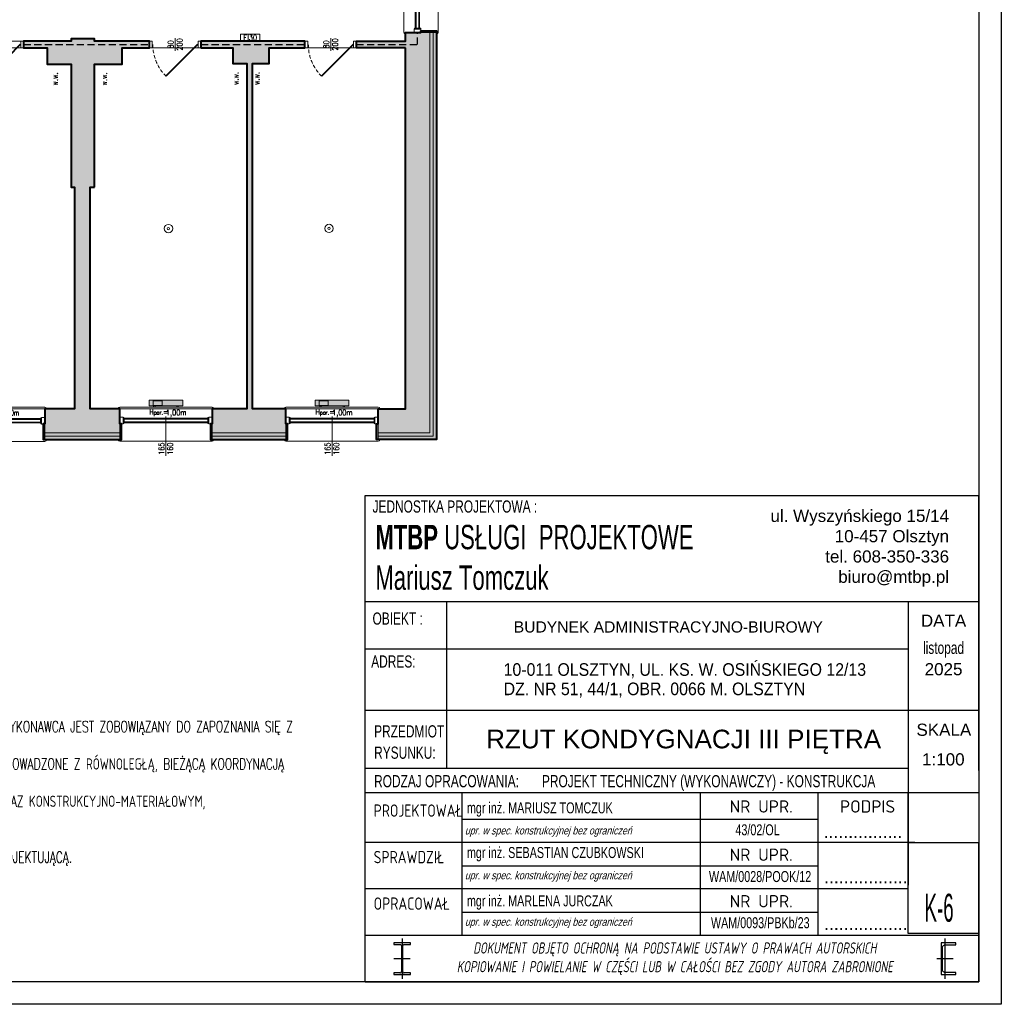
# Model space of a CAD drawing. Header units: millimetres. Extents: x 49320 to 60117, y -4209 to 20568.
# Tile 74 of 252: x 52666 to 54420, y -4209 to -2450. Entities that reach past the tile are written whole.
import ezdxf
from ezdxf.enums import TextEntityAlignment as Align

# ---------------------------------------------------------------- set-up
doc = ezdxf.new("R2010")
doc.units = ezdxf.units.MM
doc.linetypes.add('DASHED', pattern=[19.05, 12.7, -6.35])
doc.linetypes.add('Kreski-Krotkie', pattern=[4.7625, 3.175, -1.5875])
for name, color, linetype, lineweight in [('_AA wymiary', 7, 'Continuous', 13), ('_HD-DREWNO_PRZEKRÓJ', 251, 'Continuous', 40), ('_HD-DREWNO_PRZERYW', 251, 'Kreski-Krotkie', 9), ('_HD-DREWNO_WIDOK', 251, 'Continuous', 18), ('_HD-ELE_PPOŻ', 251, 'Continuous', 30), ('_HD-OCIEPLENIE', 251, 'BATTING', 0), ('_HD-OKNA', 251, 'Continuous', 0), ('_HD-OPISY', 251, 'Continuous', 0), ('_HD-PPOŻ030', 251, 'DASHED', 40), ('_HD-PPOŻ_WIDOK', 251, 'Continuous', 18), ('_HD-SAN_CO', 251, 'Continuous', 30), ('_HD-SZKŁO_WIDOK', 251, 'Continuous', 18), ('_HD-TWORZYWA_SZTUCZNE_WIDOK', 251, 'Continuous', 18), ('_HD-WENTYLACJA', 251, 'Continuous', 0), ('_mt_opisy konstrukcyjne', 7, 'Continuous', 25), ('_UA- tabelka_Nr_pióra__7', 7, 'Continuous', 13), ('M_Ramki do druku', 7, 'Continuous', 25), ('M_Ramki rysunków', 2, 'Continuous', 25)]:
    doc.layers.add(name, color=color, linetype=linetype, lineweight=lineweight)
doc.layers.add('_HD-KRESKOWANIE_PEŁNE', color=7, linetype='Continuous', lineweight=0, true_color=0xbfbfbf)
doc.layers.add('_HD-PRZEKRÓJ_BUDOWLANA', color=7, linetype='Continuous', lineweight=40, true_color=0x616161)
doc.layers.add('_HD-POMOC_1', color=251, linetype='Continuous', lineweight=0, plot=False)
for name, color, linetype in [('M_Ramki znaczniki', 6, 'Continuous'), ('NR RYS', 10, 'Continuous'), ('RAMKA', 3, 'Continuous')]:
    doc.layers.add(name, color=color, linetype=linetype)
doc.styles.add('_HD_Romans', font='romans.shx', dxfattribs={"width": 0.7, "height": 18})
doc.styles.add('ARIAL', font='txt')
doc.styles.add('MCAD_TS', font='GENISO.SHX', dxfattribs={"width": 0.8})
doc.styles.add('tabela1', font='txt', dxfattribs={"width": 0.5})
doc.linetypes.add('BATTING', pattern='A,0.00254,-2.54,[134,ltypeshp.shx,S=2.54,R=0,X=-2.54,Y=0],-5.08,[134,ltypeshp.shx,S=2.54,R=180,X=2.54,Y=0],-2.54', length=10.16254)

# ---------------------------------------------------------------- blocks, each defined once
blk = doc.blocks.new('*U55')
at = {"layer": '_HD-DREWNO_PRZEKRÓJ'}
blk.add_line((86, 0), (29.4, -56.6), dxfattribs=at)
at = {"layer": '_HD-DREWNO_PRZERYW', "ltscale": 2}
blk.add_arc((86, 0), 80, 180, 225, dxfattribs=at)
at = {"layer": '_HD-DREWNO_WIDOK'}
for points in [[(5, 6), (0, 6), (0, -6), (5, -6)], [(92, 6), (87, 6), (87, -6), (92, -6)]]:
    blk.add_lwpolyline(points, close=True, dxfattribs=at)
at = {"layer": '_HD-OPISY'}
blk.add_line((46, 11.2), (46, -11.2), dxfattribs=at)
at = {"layer": '_HD-OPISY', "style": '_HD_Romans', "width": 0.7}
blk.add_attdef('SZEROKOŚĆ', text='', height=10, rotation=90, dxfattribs=at).set_placement((46, 0), align=Align.BOTTOM_CENTER)
blk.add_attdef('WYSOKOŚĆ', text='', height=10, rotation=90, dxfattribs=at).set_placement((49, 0), align=Align.TOP_CENTER)
blk = doc.blocks.new('*U14')
at = {"layer": '_HD-OPISY'}
for p, q in [((72.5, -13), (72.5, 13.2)), ((72.5, -57), (72.5, -13))]:
    blk.add_line(p, q, dxfattribs=at)
at = {"layer": '_HD-SZKŁO_WIDOK'}
for p, q in [((139, 10), (6, 10)), ((139, 8.5), (6, 8.5)), ((139, 3.5), (6, 3.5)), ((139, 2), (6, 2))]:
    blk.add_line(p, q, dxfattribs=at)
at = {"layer": '_HD-TWORZYWA_SZTUCZNE_WIDOK'}
for p, q in [((0, 30), (72.5, 30)), ((72.5, 30), (145, 30)), ((0, 12), (6, 12)), ((0, 0), (6, 0)), ((6, 12), (6, 0)), ((7.5, 8.5), (7.5, 3.5)), ((137.5, 8.5), (137.5, 3.5)), ((145, 12), (139, 12)), ((139, 12), (139, 0)), ((145, 0), (139, 0)), ((0, -31), (72.5, -31)), ((145, -31), (72.5, -31))]:
    blk.add_line(p, q, dxfattribs=at)
for centre, radius, start, end in [((0, 27), 3, 90, 180), ((145, 27), 3, 0, 90), ((6, 10), 2, 0, 90), ((6, 2), 2, 270, 0), ((139, 10), 2, 90, 180), ((139, 2), 2, 180, 270), ((0, -28), 3, 180, 270), ((145, -28), 3, 270, 0)]:
    blk.add_arc(centre, radius, start, end, dxfattribs=at)
at = {"layer": '_HD-OPISY', "insert": (42.5, 20.2), "char_height": 10, "width": 33.48, "attachment_point": 4, "style": '_HD_Romans'}
blk.add_mtext('\\pxql;H{\\H0.75x;par.}=', dxfattribs=at)
at = {"layer": '_HD-OPISY', "style": '_HD_Romans', "width": 0.7}
blk.add_attdef('PARAPET', text='', height=10, dxfattribs=at).set_placement((72.5, 20.2), align=Align.MIDDLE_LEFT)
blk.add_attdef('WYSOKOŚĆ', text='', height=10, rotation=270, dxfattribs=at).set_placement((70, -44.5), align=Align.TOP_CENTER)
blk.add_attdef('SZEROKOŚĆ', text='', height=10, rotation=270, dxfattribs=at).set_placement((72.5, -44.5), align=Align.BOTTOM_CENTER)
blk = doc.blocks.new('*U13')
at = {"layer": '_HD-OPISY'}
for p, q in [((82.5, -13), (82.5, 13.2)), ((82.5, -57), (82.5, -13))]:
    blk.add_line(p, q, dxfattribs=at)
at = {"layer": '_HD-SZKŁO_WIDOK'}
for p, q in [((159, 10), (6, 10)), ((159, 8.5), (6, 8.5)), ((159, 3.5), (6, 3.5)), ((159, 2), (6, 2))]:
    blk.add_line(p, q, dxfattribs=at)
at = {"layer": '_HD-TWORZYWA_SZTUCZNE_WIDOK'}
for p, q in [((0, 30), (82.5, 30)), ((82.5, 30), (165, 30)), ((0, 12), (6, 12)), ((0, 0), (6, 0)), ((6, 12), (6, 0)), ((7.5, 8.5), (7.5, 3.5)), ((157.5, 8.5), (157.5, 3.5)), ((165, 12), (159, 12)), ((159, 12), (159, 0)), ((165, 0), (159, 0)), ((0, -31), (82.5, -31)), ((165, -31), (82.5, -31))]:
    blk.add_line(p, q, dxfattribs=at)
for centre, radius, start, end in [((0, 27), 3, 90, 180), ((165, 27), 3, 0, 90), ((6, 10), 2, 0, 90), ((6, 2), 2, 270, 0), ((159, 10), 2, 90, 180), ((159, 2), 2, 180, 270), ((0, -28), 3, 180, 270), ((165, -28), 3, 270, 0)]:
    blk.add_arc(centre, radius, start, end, dxfattribs=at)
at = {"layer": '_HD-OPISY', "insert": (52.5, 20.2), "char_height": 10, "width": 33.48, "attachment_point": 4, "style": '_HD_Romans'}
blk.add_mtext('\\pxql;H{\\H0.75x;par.}=', dxfattribs=at)
at = {"layer": '_HD-OPISY', "style": '_HD_Romans', "width": 0.7}
blk.add_attdef('PARAPET', text='', height=10, dxfattribs=at).set_placement((82.5, 20.2), align=Align.MIDDLE_LEFT)
blk.add_attdef('SZEROKOŚĆ', text='', height=10, rotation=90, dxfattribs=at).set_placement((82.5, -44.5), align=Align.BOTTOM_CENTER)
blk.add_attdef('WYSOKOŚĆ', text='', height=10, rotation=90, dxfattribs=at).set_placement((85, -44.5), align=Align.TOP_CENTER)
blk = doc.blocks.new('*U5')
at = {"layer": '_HD-WENTYLACJA'}
blk.add_lwpolyline([(0, 0, 0, 12, 0), (20, 0, 0, 0, 0), (84.5, 0, 0, 0, 0)], format="xyseb", dxfattribs=at)
at = {"layer": '_HD-WENTYLACJA', "style": '_HD_Romans', "width": 0.7}
blk.add_attdef('WENTYLACJA', (35, 5), '', height=20, dxfattribs=at)
blk = doc.blocks.new('Znacznik_narozny_v2')
at = {"layer": 'M_Ramki znaczniki'}
blk.add_lwpolyline([(0, -20), (0, 0), (20, 0)], dxfattribs=at)
blk = doc.blocks.new('*U554')
at = {"layer": 'M_Ramki rysunków', "color": 0, "linetype": 'ByBlock', "lineweight": -2}
blk.add_lwpolyline([(20, 4), (20, 293), (506, 293), (506, 4)], close=True, dxfattribs=at)
at = {"layer": 'M_Ramki znaczniki', "rotation": 180}
blk.add_blockref('Znacznik_narozny_v2', (510, 0), dxfattribs=at)
at = {"layer": 'M_Ramki do druku', "style": 'MCAD_TS', "width": 0.8}
for tag, p in [('KOMENTARZ', (11.54, 30.57)), ('RYSUNEK', (15.28, 30.57)), ('DATA', (19.02, 30.57))]:
    blk.add_attdef(tag, p, '', height=2, rotation=90, dxfattribs=at)
blk = doc.blocks.new('NR')
at = {"layer": 'NR RYS', "linetype": 'Continuous'}
blk.add_lwpolyline([(-0.122, 1.626), (1.143, 1.626), (1.143, 0), (-0.122, 0)], close=True, dxfattribs=at)
at = {"layer": 'NR RYS', "style": 'tabela1', "width": 0.5}
blk.add_attdef('NR', (0.171, 0.208), '', height=0.5, dxfattribs=at)

msp = doc.modelspace()

# ---------------------------------------------------------------- hatches: boundary and pattern name
at = {"layer": '_HD-KRESKOWANIE_PEŁNE', "ltscale": 3, "transparency": 33554687}
h = msp.add_hatch(color=256, dxfattribs=at)
h.dxf.hatch_style = 1
h.paths.add_polyline_path([(53306.58, -3172), (53306.58, -3188), (53398.58, -3188), (53398.58, -2472.5), (53382.58, -2472.5), (53355.58, -2472.5), (53355.58, -2488), (53267.58, -2488), (53267.58, -2500), (53355.58, -2500), (53355.58, -3145), (53306.58, -3145)])
at = {"layer": '_HD-KRESKOWANIE_PEŁNE', "transparency": 33554687}
h = msp.add_hatch(color=256, dxfattribs=at)
h.dxf.hatch_style = 1
h.paths.add_polyline_path([(53306.58, -3188), (53398.58, -3188), (53398.58, -2472.5), (53410.58, -2472.5), (53410.58, -3200), (53306.58, -3200)])
h = msp.add_hatch(color=256, dxfattribs=at)
h.dxf.hatch_style = 1
h.paths.add_polyline_path([(53410.58, -2472.5), (53410.58, -2469.5), (53382.58, -2469.5), (53382.58, -2472.5)])
at = {"layer": '_HD-KRESKOWANIE_PEŁNE', "ltscale": 3, "transparency": 33554687}
h = msp.add_hatch(color=256, dxfattribs=at)
h.dxf.hatch_style = 1
h.paths.add_polyline_path([(52710.58, -3188), (52844.58, -3188), (52844.58, -3172), (52844.58, -3145), (52791.58, -3145), (52791.58, -2749), (52799.58, -2749), (52799.58, -2529), (52848.58, -2529), (52848.58, -2500), (52897.58, -2500), (52897.58, -2488), (52799.58, -2488), (52799.58, -2484), (52757.58, -2484), (52757.58, -2488), (52672.58, -2488), (52672.58, -2500), (52714.58, -2500), (52714.58, -2529), (52757.58, -2529), (52757.58, -2749), (52763.58, -2749), (52763.58, -3145), (52710.58, -3145), (52710.58, -3172)])
h = msp.add_hatch(color=256, dxfattribs=at)
h.dxf.hatch_style = 1
h.paths.add_polyline_path([(53009.58, -3188), (53141.58, -3188), (53141.58, -3172), (53141.58, -3145), (53081.58, -3145), (53081.58, -2528), (53111.58, -2528), (53111.58, -2500), (53175.58, -2500), (53175.58, -2488), (53001.58, -2488), (52989.58, -2488), (52989.58, -2500), (53046.58, -2500), (53046.58, -2528), (53071.58, -2528), (53071.58, -3145), (53009.58, -3145), (53009.58, -3172)])
at = {"layer": '_HD-KRESKOWANIE_PEŁNE', "transparency": 33554687}
h = msp.add_hatch(color=256, dxfattribs=at)
h.dxf.hatch_style = 1
h.paths.add_polyline_path([(52897.08, -3140), (52897.08, -3130), (52957.08, -3130), (52957.08, -3140)])
h.paths.add_polyline_path([(52905.08, -3140), (52905.08, -3142), (52907.58, -3142), (52907.58, -3140)])
h.paths.add_polyline_path([(52949.08, -3140), (52949.08, -3142), (52946.58, -3142), (52946.58, -3140)])
h = msp.add_hatch(color=256, dxfattribs=at)
h.dxf.hatch_style = 1
h.paths.add_polyline_path([(53194.08, -3140), (53194.08, -3130), (53254.08, -3130), (53254.08, -3140)])
h.paths.add_polyline_path([(53202.08, -3140), (53202.08, -3142), (53204.58, -3142), (53204.58, -3140)])
h.paths.add_polyline_path([(53246.08, -3140), (53246.08, -3142), (53243.58, -3142), (53243.58, -3140)])
h = msp.add_hatch(color=256, dxfattribs=at)
h.dxf.hatch_style = 1
h.paths.add_polyline_path([(52710.58, -3172), (52707.58, -3172), (52707.58, -3200), (52710.58, -3200)])
h = msp.add_hatch(color=256, dxfattribs=at)
h.dxf.hatch_style = 1
h.paths.add_polyline_path([(52847.58, -3172), (52844.58, -3172), (52844.58, -3200), (52847.58, -3200)])
h = msp.add_hatch(color=256, dxfattribs=at)
h.dxf.hatch_style = 1
h.paths.add_polyline_path([(53009.58, -3172), (53006.58, -3172), (53006.58, -3200), (53009.58, -3200)])
h = msp.add_hatch(color=256, dxfattribs=at)
h.dxf.hatch_style = 1
h.paths.add_polyline_path([(53144.58, -3172), (53141.58, -3172), (53141.58, -3200), (53144.58, -3200)])
h = msp.add_hatch(color=256, dxfattribs=at)
h.dxf.hatch_style = 1
h.paths.add_polyline_path([(53306.58, -3172), (53303.58, -3172), (53303.58, -3200), (53306.58, -3200)])
h = msp.add_hatch(color=256, dxfattribs=at)
h.dxf.hatch_style = 1
h.paths.add_polyline_path([(52710.58, -3200), (52844.58, -3200), (52844.58, -3188), (52710.58, -3188)])
h = msp.add_hatch(color=256, dxfattribs=at)
h.dxf.hatch_style = 1
h.paths.add_polyline_path([(53009.58, -3200), (53141.58, -3200), (53141.58, -3188), (53009.58, -3188)])

# ---------------------------------------------------------------- linework, layer by layer
at = {"color": 0}
for p, q in [((53283.39, -4169.42), (53283.39, -3299.82)), ((53283.39, -3299.82), (54380.41, -3299.82)), ((54380.41, -3489.51), (54380.41, -3299.82)), ((53283.39, -3489.51), (54380.41, -3489.51)), ((53283.39, -3489.51), (54380.41, -3489.51)), ((53283.39, -3489.51), (54380.41, -3489.51)), ((53283.39, -3489.51), (54380.41, -3489.51)), ((53283.39, -3489.51), (54253.92, -3489.51)), ((53428.71, -3489.51), (53428.71, -3787.79)), ((54253.92, -3489.51), (54253.92, -3830.99)), ((54253.92, -3489.51), (54380.41, -3489.51)), ((54380.41, -3791.44), (54380.41, -3489.51)), ((53283.39, -3574.11), (54253.92, -3574.11)), ((53283.39, -3683.47), (54253.92, -3683.47)), ((54253.92, -3683.47), (54380.41, -3683.47)), ((54380.41, -3691.35), (54380.41, -3784.9)), ((54380.41, -3707.97), (54380.41, -3691.35)), ((54380.41, -3716.1), (54380.41, -4169.42)), ((54253.92, -3787.79), (53283.39, -3787.79)), ((54253.92, -3787.79), (53534.67, -3787.79)), ((54253.92, -3787.79), (53534.67, -3787.79)), ((53283.39, -3830.99), (54380.41, -3830.99)), ((53456.46, -4086.33), (53456.46, -3830.99)), ((53882.83, -4086.32), (53882.83, -3830.99)), ((54092.18, -3830.99), (54092.18, -4086.32)), ((54253.92, -3996.43), (54253.92, -3830.99)), ((54253.92, -3996.43), (54253.92, -3830.99)), ((54253.92, -3830.99), (54253.92, -3996.43)), ((53456.46, -3878.57), (54091.76, -3878.57)), ((54266.09, -3920.13), (53283.39, -3920.13)), ((54266.09, -3920.13), (53283.39, -3920.13)), ((54380.41, -4169.42), (54380.41, -3920.12)), ((53456.46, -3961.68), (54091.76, -3961.68)), ((54253.92, -4003.23), (53283.39, -4003.23)), ((54253.92, -4003.23), (53283.39, -4003.23)), ((53456.46, -4044.78), (54091.76, -4044.78)), ((54380.41, -4086.32), (53283.39, -4086.32)), ((53363.94, -4099.65), (53334.5, -4099.65)), ((53334.5, -4099.65), (53334.5, -4102.44)), ((53349.22, -4091.63), (53349.22, -4164.13)), ((53363.94, -4102.44), (53363.94, -4099.65)), ((54339.39, -4099.65), (54313.18, -4099.65)), ((54313.18, -4099.65), (54313.18, -4156.1)), ((54319.52, -4091.63), (54319.52, -4164.13)), ((54339.39, -4103.28), (54339.39, -4099.65)), ((53334.5, -4102.44), (53345.45, -4102.44)), ((53345.45, -4102.44), (53346, -4102.49)), ((53346, -4102.49), (53346.53, -4102.65)), ((53346.53, -4102.65), (53347.02, -4102.91)), ((53347.02, -4102.91), (53347.45, -4103.26)), ((53347.45, -4103.26), (53347.8, -4103.69)), ((53347.8, -4103.69), (53348.06, -4104.18)), ((53348.06, -4104.18), (53348.22, -4104.71)), ((53348.22, -4104.71), (53348.27, -4105.26)), ((53348.27, -4105.26), (53348.27, -4150.5)), ((53350.17, -4105.26), (53350.22, -4104.71)), ((53350.17, -4105.26), (53350.17, -4150.5)), ((53350.22, -4104.71), (53350.38, -4104.18)), ((53350.38, -4104.18), (53350.64, -4103.69)), ((53350.64, -4103.69), (53351, -4103.26)), ((53351, -4103.26), (53351.42, -4102.91)), ((53351.42, -4102.91), (53351.91, -4102.65)), ((53351.91, -4102.65), (53352.44, -4102.49)), ((53352.44, -4102.49), (53352.99, -4102.44)), ((53352.99, -4102.44), (53363.94, -4102.44)), ((54315.2, -4108.12), (54315.29, -4107.18)), ((54315.2, -4147.64), (54315.2, -4108.12)), ((54315.29, -4107.18), (54315.57, -4106.27)), ((54315.57, -4106.27), (54316.02, -4105.43)), ((54316.02, -4105.43), (54316.62, -4104.7)), ((54316.62, -4104.7), (54317.35, -4104.1)), ((54317.35, -4104.1), (54318.19, -4103.65)), ((54318.19, -4103.65), (54319.09, -4103.38)), ((54319.09, -4103.38), (54320.04, -4103.28)), ((54320.04, -4103.28), (54339.39, -4103.28)), ((53363.78, -4127.88), (53334.66, -4127.88)), ((54334.09, -4127.88), (54304.96, -4127.88)), ((53347.02, -4152.84), (53347.45, -4152.49)), ((53347.45, -4152.49), (53347.8, -4152.07)), ((53347.8, -4152.07), (53348.06, -4151.58)), ((53348.06, -4151.58), (53348.22, -4151.05)), ((53348.22, -4151.05), (53348.27, -4150.5)), ((53350.17, -4150.5), (53350.22, -4151.05)), ((53350.22, -4151.05), (53350.38, -4151.58)), ((53350.38, -4151.58), (53350.64, -4152.07)), ((53350.64, -4152.07), (53351, -4152.49)), ((53351, -4152.49), (53351.42, -4152.84)), ((54315.29, -4148.58), (54315.2, -4147.64)), ((54315.57, -4149.49), (54315.29, -4148.58)), ((54316.02, -4150.32), (54315.57, -4149.49)), ((54316.62, -4151.06), (54316.02, -4150.32)), ((54317.35, -4151.66), (54316.62, -4151.06)), ((54318.19, -4152.11), (54317.35, -4151.66)), ((54319.09, -4152.38), (54318.19, -4152.11)), ((54320.04, -4152.47), (54319.09, -4152.38)), ((54339.39, -4152.47), (54320.04, -4152.47)), ((54339.39, -4156.1), (54339.39, -4152.47)), ((54380.41, -4169.42), (53283.39, -4169.42)), ((54380.41, -4169.42), (53283.39, -4169.42)), ((53283.39, -4169.42), (54380.41, -4169.42)), ((53298.19, -4169.43), (53474.72, -4169.43)), ((53334.5, -4153.32), (53334.5, -4156.1)), ((53345.45, -4153.32), (53334.5, -4153.32)), ((53334.5, -4156.1), (53363.94, -4156.1)), ((53345.45, -4153.32), (53346, -4153.27)), ((53346, -4153.27), (53346.53, -4153.11)), ((53346.53, -4153.11), (53347.02, -4152.84)), ((53351.42, -4152.84), (53351.91, -4153.11)), ((53351.91, -4153.11), (53352.44, -4153.27)), ((53352.44, -4153.27), (53352.99, -4153.32)), ((53363.94, -4153.32), (53352.99, -4153.32)), ((53363.94, -4156.1), (53363.94, -4153.32)), ((54026.61, -4169.43), (54223.48, -4169.43)), ((54026.61, -4169.43), (54223.48, -4169.43)), ((54313.18, -4156.1), (54339.39, -4156.1))]:
    msp.add_line(p, q, dxfattribs=at)
msp.add_line((54253.92, -3489.51), (54380.41, -3489.51))
at = {"layer": '_HD-ELE_PPOŻ', "linetype": 'ByBlock', "lineweight": 0}
for centre, radius in [((53218.58, -2822.75), 7.5), ((52931.58, -2823), 7.5), ((52931.58, -2823), 2.08), ((53218.58, -2822.75), 2.08)]:
    msp.add_circle(centre, radius, dxfattribs=at)
at = {"layer": '_HD-OCIEPLENIE', "ltscale": 0.58}
for points in [[(53306.58, -3194), (53404.58, -3194), (53404.58, -2472.5)], [(52844.58, -3194), (52710.58, -3194)], [(53141.58, -3194), (53009.58, -3194)]]:
    msp.add_lwpolyline(points, dxfattribs=at)
at = {"layer": '_HD-OPISY'}
msp.add_lwpolyline([(53095.08, -2475.5), (53095.08, -2488), (53060.08, -2488), (53060.08, -2475.5)], close=True, dxfattribs=at)
msp.add_lwpolyline([(53440.58, -3312.24, 0, 6, 0), (53450.58, -3312.24, 0, 0, 0), (53567.58, -3312.24, 0, 0, 0)], format="xyseb", dxfattribs=at)
at = {"layer": '_HD-POMOC_1', "ltscale": 3}
msp.add_lwpolyline([(52799.58, -2484), (52757.58, -2484), (52757.58, -2488), (52207.58, -2488)], dxfattribs=at)
for points in [[(52482.58, -2533), (52532.58, -2533), (52532.58, -2500), (52714.58, -2500), (52714.58, -2529), (52757.58, -2529), (52757.58, -2749), (52763.58, -2749), (52763.58, -3145), (52482.58, -3145)], [(53071.58, -2528), (53046.58, -2528), (53046.58, -2500), (52848.58, -2500), (52848.58, -2529), (52799.58, -2529), (52799.58, -2749), (52791.58, -2749), (52791.58, -3145), (53071.58, -3145)], [(53081.58, -2528), (53111.58, -2528), (53111.58, -2500), (53355.58, -2500), (53355.58, -3145), (53081.58, -3145)]]:
    msp.add_lwpolyline(points, close=True, dxfattribs=at)
at = {"layer": '_HD-PPOŻ030', "lineweight": 25}
for points in [[(53267.58, -2494), (53376.58, -2494), (53376.58, -2472.5)], [(52672.58, -2494), (52897.58, -2494)], [(52989.58, -2494), (53175.58, -2494)]]:
    msp.add_lwpolyline(points, dxfattribs=at)
at = {"layer": '_HD-PRZEKRÓJ_BUDOWLANA', "ltscale": 1.5}
msp.add_lwpolyline([(53355.58, -2500), (53267.58, -2500), (53267.58, -2488), (53355.58, -2488), (53355.58, -2472.5), (53382.58, -2472.5), (53382.58, -2469.5), (53410.58, -2469.5), (53410.58, -3200), (53303.58, -3200), (53303.58, -3172), (53306.58, -3172), (53306.58, -3145), (53355.58, -3145), (53355.58, -2500)], dxfattribs=at)
for points in [[(52799.58, -2749), (52799.58, -2529), (52848.58, -2529), (52848.58, -2500), (52897.58, -2500), (52897.58, -2488), (52799.58, -2488), (52799.58, -2484), (52757.58, -2484), (52757.58, -2488), (52672.58, -2488), (52672.58, -2500), (52714.58, -2500), (52714.58, -2529), (52757.58, -2529), (52757.58, -2749), (52763.58, -2749), (52763.58, -3145), (52710.58, -3145), (52710.58, -3172), (52707.58, -3172), (52707.58, -3200), (52847.58, -3200), (52847.58, -3172), (52844.58, -3172), (52844.58, -3145), (52791.58, -3145), (52791.58, -2749)], [(52989.58, -2500), (53046.58, -2500), (53046.58, -2528), (53071.58, -2528), (53071.58, -3145), (53009.58, -3145), (53009.58, -3172), (53006.58, -3172), (53006.58, -3200), (53144.58, -3200), (53144.58, -3172), (53141.58, -3172), (53141.58, -3145), (53081.58, -3145), (53081.58, -2528), (53111.58, -2528), (53111.58, -2500), (53175.58, -2500), (53175.58, -2488), (53001.58, -2488), (52989.58, -2488)]]:
    msp.add_lwpolyline(points, close=True, dxfattribs=at)
at = {"layer": '_HD-SAN_CO', "lineweight": 20}
for points in [[(52897.08, -3140), (52897.08, -3140), (52897.08, -3130), (52957.08, -3130), (52957.08, -3140)], [(52904.08, -3139), (52904.08, -3139), (52904.08, -3131), (52920.08, -3131), (52920.08, -3139)], [(53194.08, -3140), (53194.08, -3140), (53194.08, -3130), (53254.08, -3130), (53254.08, -3140)], [(53201.08, -3139), (53201.08, -3139), (53201.08, -3131), (53217.08, -3131), (53217.08, -3139)]]:
    msp.add_lwpolyline(points, close=True, dxfattribs=at)
for points in [[(52905.08, -3140), (52905.08, -3142), (52907.58, -3142), (52907.58, -3140), (52905.08, -3140)], [(52949.08, -3140), (52949.08, -3142), (52946.58, -3142), (52946.58, -3140), (52949.08, -3140)], [(53202.08, -3140), (53202.08, -3142), (53204.58, -3142), (53204.58, -3140), (53202.08, -3140)], [(53246.08, -3140), (53246.08, -3142), (53243.58, -3142), (53243.58, -3140), (53246.08, -3140)]]:
    msp.add_lwpolyline(points, dxfattribs=at)
at = {"layer": '_HD-TWORZYWA_SZTUCZNE_WIDOK'}
for points in [[(53306.58, -3188), (53398.58, -3188), (53398.58, -2472.5), (53410.58, -2472.5), (53410.58, -3200), (53306.58, -3200)], [(53410.58, -2472.5), (53410.58, -2469.5), (53382.58, -2469.5), (53382.58, -2472.5)], [(52710.58, -3172), (52707.58, -3172), (52707.58, -3200), (52710.58, -3200)], [(52847.58, -3172), (52844.58, -3172), (52844.58, -3200), (52847.58, -3200)], [(53009.58, -3172), (53006.58, -3172), (53006.58, -3200), (53009.58, -3200)], [(53144.58, -3172), (53141.58, -3172), (53141.58, -3200), (53144.58, -3200)], [(53306.58, -3172), (53303.58, -3172), (53303.58, -3200), (53306.58, -3200)], [(52710.58, -3200), (52844.58, -3200), (52844.58, -3188), (52710.58, -3188)], [(53009.58, -3200), (53141.58, -3200), (53141.58, -3188), (53009.58, -3188)]]:
    msp.add_lwpolyline(points, close=True, dxfattribs=at)
at = {"layer": 'RAMKA', "color": 0, "ltscale": 0.8}
msp.add_lwpolyline([(49320.41, -1239.42), (54420.41, -1239.42), (54420.41, -4209.42), (49320.41, -4209.42)], close=True, dxfattribs=at)

# ---------------------------------------------------------------- block references
at = {"color": 0, "xscale": 10, "yscale": 10, "zscale": 10}
msp.add_blockref('*U554', (49320.41, -4209.42), dxfattribs=at)
at = {"color": 0, "xscale": 100, "yscale": 100, "zscale": 100}
msp.add_blockref('NR', (54266.09, -4082.69), dxfattribs=at).add_auto_attribs({'NR': 'K-6'})
at = {"layer": '_AA wymiary'}
for p in [(52580.58, -2494), (52897.58, -2494), (53175.58, -2494)]:
    msp.add_blockref('*U55', p, dxfattribs=at).add_auto_attribs({'SZEROKOŚĆ': '80', 'WYSOKOŚĆ': '200'})
at = {"layer": '_HD-OKNA', "rotation": 89.99999999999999}
msp.add_blockref('*U14', (53382.58, -2472.5), dxfattribs=at).add_auto_attribs({'SZEROKOŚĆ': '145', 'WYSOKOŚĆ': '165', 'PARAPET': '1,00m'})
at = {"layer": '_HD-OKNA'}
for p in [(52545.58, -3172.5), (52844.58, -3172), (53141.58, -3172)]:
    msp.add_blockref('*U13', p, dxfattribs=at).add_auto_attribs({'SZEROKOŚĆ': '165', 'WYSOKOŚĆ': '160', 'PARAPET': '1,00m'})
at = {"layer": '_HD-WENTYLACJA'}
ref = msp.add_blockref('*U5', (52736.08, -2529), dxfattribs=dict(at, xscale=-0.5, yscale=0.5, zscale=0.5, rotation=89.99999999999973))
ref.add_attrib('WENTYLACJA', 'w.w.', (52733.58, -2567.5), dxfattribs={"height": 10, "rotation": 90, "style": '_HD_Romans', "width": 0.7})
ref = msp.add_blockref('*U5', (52824.08, -2529), dxfattribs=dict(at, xscale=-0.5, yscale=0.5, zscale=0.5, rotation=89.99999999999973))
ref.add_attrib('WENTYLACJA', 'w.w.', (52821.58, -2567.5), dxfattribs={"height": 10, "rotation": 90, "style": '_HD_Romans', "width": 0.7})
ref = msp.add_blockref('*U5', (53059.08, -2528), dxfattribs=dict(at, xscale=-0.5, yscale=0.5, zscale=0.5, rotation=89.99999999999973))
ref.add_attrib('WENTYLACJA', 'w.w.', (53056.58, -2566.5), dxfattribs={"height": 10, "rotation": 90, "style": '_HD_Romans', "width": 0.7})
ref = msp.add_blockref('*U5', (53096.58, -2528), dxfattribs=dict(at, xscale=-0.5, yscale=0.5, zscale=0.5, rotation=89.99999999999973))
ref.add_attrib('WENTYLACJA', 'w.w.', (53094.08, -2566.5), dxfattribs={"height": 10, "rotation": 90, "style": '_HD_Romans', "width": 0.7})

# ---------------------------------------------------------------- texts
at = {"color": 156, "style": 'ARIAL', "width": 0.7}
for s, height, p in [('JEDNOSTKA PROJEKTOWA : ', 21.7656, (53296.36, -3330.65)), ('OBIEKT : ', 21.766, (53296.36, -3530.9)), ('ADRES: ', 21.766, (53294.02, -3607.61)), ('PRZEDMIOT', 21.766, (53299.23, -3732.49)), ('RYSUNKU:', 21.766, (53299.23, -3770.61)), ('RODZAJ OPRACOWANIA:', 21.7656, (53299.15, -3821.53))]:
    msp.add_text(s, height=height, dxfattribs=at).set_placement(p)
at = {"color": 156, "style": 'ARIAL'}
for s, p in [('DATA', (54317.17, -3523.76)), ('SKALA', (54317.73, -3718.72))]:
    msp.add_text(s, height=21.766, dxfattribs=at).set_placement(p, align=Align.MIDDLE)
at = {"lineweight": 15, "style": 'ARIAL', "width": 0.7}
msp.add_text('listopad', height=21.766, dxfattribs=at).set_placement((54317.17, -3575), align=Align.MIDDLE)
at = {"lineweight": 15, "style": 'ARIAL'}
for s, p in [('2025', (54317.17, -3610.5)), ('1:100', (54316.73, -3771.63))]:
    msp.add_text(s, height=21.766, dxfattribs=at).set_placement(p, align=Align.MIDDLE)
at = {"color": 0, "style": 'ARIAL', "width": 0.7}
for s, height, p in [('PROJEKT TECHNICZNY (WYKONAWCZY) - KONSTRUKCJA', 21.7656, (53599.24, -3821.53)), ('mgr inż. MARIUSZ TOMCZUK', 19.6707, (53465.09, -3868.18)), ('mgr inż. SEBASTIAN CZUBKOWSKI', 19.6707, (53465.09, -3948.04)), ('mgr inż. MARLENA JURCZAK', 19.6707, (53465.09, -4034.39))]:
    msp.add_text(s, height=height, dxfattribs=at).set_placement(p)
for s, height, p in [('43/02/OL', 19.671, (53984.65, -3897.19)), ('WAM/0028/POOK/12', 19.6707, (53989.17, -3980.67)), ('WAM/0093/PBKb/23', 19.6707, (53989.52, -4063.24))]:
    msp.add_text(s, height=height, dxfattribs=at).set_placement(p, align=Align.MIDDLE)
at = {"color": 0, "style": 'ARIAL', "oblique": 15, "width": 0.8}
for p in [(53457.1, -3905.9), (53457.1, -3985.99), (53457.1, -4069.09)]:
    msp.add_text(' upr. w spec. konstrukcyjnej bez ograniczeń', height=14, dxfattribs=at).set_placement(p)
at = {"color": 0, "style": 'ARIAL'}
msp.add_text('................', height=22.6606, dxfattribs=at).set_placement((54102.72, -3911.92))
at = {"color": 0, "lineweight": 15, "attachment_point": 5, "style": 'ARIAL'}
for s, insert, char_height, width in [('\\A1;\\pxqr;ul. Wyszyńskiego 15/14 \\P10-457 Olsztyn\\Ptel. 608-350-336\\Pbiuro@mtbp.pl', (54164.16, -3394.18), 21.7656, 325.776), ('\\pxql;{\\W0.65;\\fArial|b1|i0|c238|p34;\\C32;\\c2325447;MTBP \\fArial|b0|i0|c238|p34;USŁUGI  PROJEKTOWE\\P\\C0;Mariusz Tomczuk}', (54965.89, -3410.94), 43.5312, 3328.9013), ('{\\fISOCPEUR|b0|i0|c0|p34;\\Q10;\\W0.7;DOKUMENT OBJĘTO OCHRONĄ NA PODSTAWIE USTAWY O PRAWACH AUTORSKICH\\PKOPIOWANIE I POWIELANIE W CZĘŚCI LUB W CAŁOŚCI BEZ ZGODY AUTORA ZABRONIONE\\Q0; }', (53836.8, -4127.96), 20, 1205.5172)]:
    msp.add_mtext(s, dxfattribs=dict(at, insert=insert, char_height=char_height, width=width))
at = {"color": 0, "char_height": 22.6606, "width": 154.7961, "attachment_point": 1, "style": 'ARIAL'}
for insert in [(54103.5, -3970.75), (54103.5, -4053.86)]:
    msp.add_mtext('.................', dxfattribs=dict(at, insert=insert))
at = {"layer": '_HD-PPOŻ_WIDOK', "lineweight": 30, "style": '_HD_Romans', "width": 0.7}
msp.add_attdef('EI30', text='EI000', height=10, dxfattribs=at).set_placement((53077.58, -2481.75), align=Align.MIDDLE_CENTER)
at = {"layer": '_mt_opisy konstrukcyjne', "insert": (52134.95, -3782.28), "char_height": 20, "width": 1018.298, "attachment_point": 4}
msp.add_mtext('{\\L\\W0.9;\\fArial|b0|i0|c238|p34;UWAGI:\\l\\P\\W0.7;\\Fromans|c0;- WYMIARY W [CM],\\P- WYMIARY SPRAWDZAĆ NA BUDOWIE,\\P- PRZED PRZYSTĄPIENIEM DO PRAC BUDOWLANYCH WYKONAWCA JEST ZOBOWIĄZANY DO ZAPOZNANIA SIĘ Z DOKUMENTACJĄ,\\P- ROBOTY BUDOWLANO-INSTALACYJNE MUSZĄ BYĆ PROWADZONE Z RÓWNOLEGŁĄ, BIEŻĄCĄ KOORDYNACJĄ MIĘDZYBRANŻOWĄ,\\P- RYSUNKI WERYFIKOWAĆ Z OPISEM TECHNICZNYM ORAZ KONSTRUKCYJNO-MATERIAŁOWYM,\\P- WYMIARY OKIEN PODANO W ŚWIETLE OTWORU,\\P- WYMIARY DRZWI PODANO W ŚWIETLE PRZEJŚCIA,\\P- WSZELKIE ZMIANY KONSULTOWAĆ Z JEDNOSTKĄ PROJEKTUJĄCĄ.}', dxfattribs=at)
at = {"layer": '_UA- tabelka_Nr_pióra__7', "color": 0, "linetype": 'Continuous', "lineweight": 13, "attachment_point": 7, "line_spacing_factor": 0.918851, "style": 'ARIAL'}
for s, insert, char_height, width in [('\\A1;\\pxqc;\\PBUDYNEK ADMINISTRACYJNO-BIUROWY', (53431.99, -3545.28), 20, 786.2277), ('\\A1;\\pxqc;{\\W0.9;\\P\\pq*,t0;\\fArial CE|b0|i0|c238|p34;\\H1.128205x;10-011 OLSZTYN, UL. KS. W. OSIŃSKIEGO 12/13\\PDZ. NR 51, 44/1, OBR. 0066 M. OLSZTYN}', (53530.72, -3661.14), 20, 786.2277), ('\\A1;{\\fISOCPEUR|b0|i0|c238|p34;\\W0.8;PROJEKTOWAŁ}', (53298.38, -3874.26), 22, 155.4426), ('\\A1;{\\fISOCPEUR|b0|i0|c238|p34;NR UPR.}', (53934.68, -3866.87), 22, 117.7912), ('\\A1;{\\fISOCPEUR|b0|i0|c238|p34;PODPIS}', (54132.05, -3866.87), 22, 117.7912), ('\\A1;{\\fISOCPEUR|b0|i0|c238|p34;\\W0.8;SPRAWDZIŁ}', (53298.38, -3957.37), 22, 155.4426), ('\\A1;{\\fISOCPEUR|b0|i0|c238|p34;NR UPR.}', (53934.68, -3953.12), 22, 117.7912), ('\\A1;{\\W0.8;\\fISOCPEUR|b0|i0|c238|p34;OPRACOWAŁ}', (53298.38, -4040.47), 22, 155.4426), ('\\A1;{\\fISOCPEUR|b0|i0|c238|p34;NR UPR.}', (53934.68, -4036.22), 22, 117.7912)]:
    msp.add_mtext(s, dxfattribs=dict(at, insert=insert, char_height=char_height, width=width))
at = {"layer": '_UA- tabelka_Nr_pióra__7', "linetype": 'Continuous', "lineweight": 13, "insert": (53852.59, -3740.37), "char_height": 33.3256, "width": 1295.5504, "attachment_point": 5, "line_spacing_factor": 0.918851, "style": 'ARIAL'}
msp.add_mtext('\\A1;RZUT KONDYGNACJI III PIĘTRA', dxfattribs=at)

doc.saveas('drawing.dxf')
